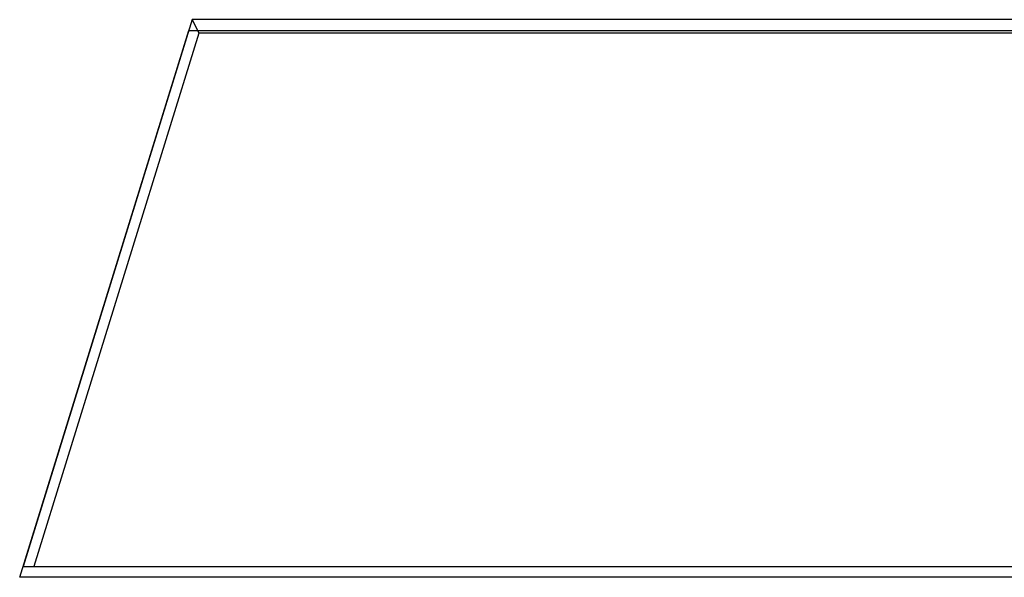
# Model space of a CAD drawing. Header units: inches. Extents: x 749 to 1245, y 24 to 374.
# Tile 101 of 145: x 1134.52 to 1136.78, y 166.64 to 167.92. Entities that reach past the tile are written whole.
import ezdxf

# ---------------------------------------------------------------- set-up
doc = ezdxf.new("R2010")
doc.units = ezdxf.units.IN
doc.header["$LTSCALE"] = 5
doc.header["$MEASUREMENT"] = 0
doc.layers.add('AM_0', color=7, linetype='CONTINUOUS', lineweight=30)

msp = doc.modelspace()

# ---------------------------------------------------------------- linework, layer by layer
at = {"layer": 'AM_0', "color": 7, "linetype": 'Continuous'}
for p, q in [((1134.9181, 167.9199), (1134.5308, 166.6666)), ((1134.9181, 167.9199), (1134.9333, 167.8888)), ((1138.8788, 167.9199), (1134.9181, 167.9199)), ((1134.5231, 166.6418), (1134.9104, 167.895)), ((1134.9333, 167.8888), (1134.5556, 166.6666)), ((1134.9104, 167.895), (1138.8711, 167.895)), ((1138.8692, 167.8888), (1134.9333, 167.8888)), ((1134.5308, 166.6666), (1138.4915, 166.6666)), ((1138.4838, 166.6418), (1134.5231, 166.6418))]:
    msp.add_line(p, q, dxfattribs=at)

doc.saveas('drawing.dxf')
